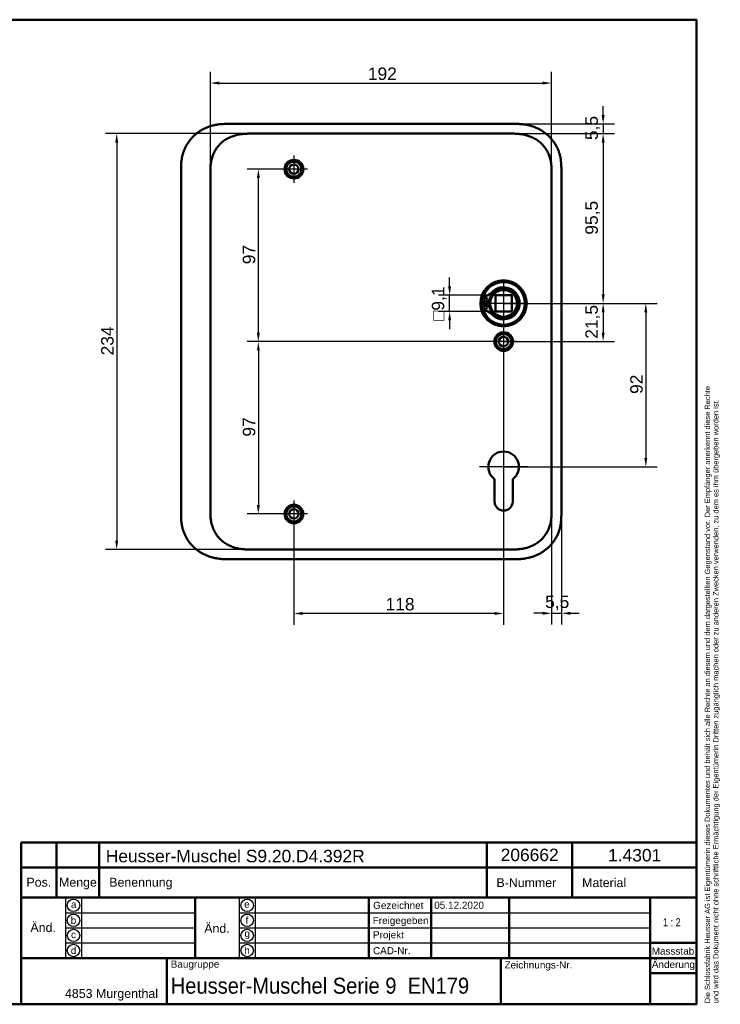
# Model space of a CAD drawing. Header units: millimetres. Extents: x 20 to 833, y 20 to 574.
# Tile 16 of 16: x 439 to 833, y 20 to 574. Entities that reach past the tile are written whole.
import ezdxf
from ezdxf.enums import TextEntityAlignment as Align

# ---------------------------------------------------------------- set-up
doc = ezdxf.new("R2010")
doc.units = ezdxf.units.MM
doc.header["$LTSCALE"] = 2
for name, color, linetype, lineweight in [('Bemaßungen(DIN)', 7, 'Continuous', 25), ('Mittelpunktmarkierung(DIN)', 7, 'Continuous', 25), ('Sichtbare Kanten(DIN)', 7, 'Continuous', 50), ('Skizziergeometrie(DIN)', 7, 'Continuous', 50), ('Skizzierlinie(DIN)', 7, 'Continuous', 25), ('Symbole(DIN)', 7, 'Continuous', 25)]:
    doc.layers.add(name, color=color, linetype=linetype, lineweight=lineweight)
doc.styles.add('Aktuell-DIN', font='arial.ttf')
doc.styles.add('STANDARD-DIN~0', font='arial.ttf')
doc.styles.add('Textstil10', font='arial.ttf')
doc.styles.add('Textstil41', font='arial.ttf', dxfattribs={"width": 0.8})
doc.styles.add('Textstil83', font='arial.ttf', dxfattribs={"width": 0.8})
doc.dimstyles.new('CAD-LAN', dxfattribs={"dimscale": 2, "dimtxt": 3.5, "dimasz": 2.5, "dimexe": 3.175, "dimexo": 0, "dimgap": 0.8, "dimtad": 1, "dimrnd": 1e-08, "dimtxsty": 'STANDARD-DIN~0', "dimcen": 0.09, "dimdle": 10, "dimclrd": 250, "dimclre": 250, "dimclrt": 250, "dimadec": 0, "dimazin": 2, "dimtfac": 1, "dimtmove": 0, "dimatfit": 3, "dimfxl": 1, "dimtolj": 1, "dimtzin": 0, "dimlwd": 25, "dimlwe": 25, "dimarcsym": 0})

# ---------------------------------------------------------------- blocks, each defined once
blk = doc.blocks.new('Ränder Standardrahmen')
at = {"layer": 'Skizziergeometrie(DIN)', "flags": 128}
blk.add_lwpolyline([(10, 10), (10, 287), (410, 287), (410, 10), (10, 10)], dxfattribs=at)
blk = doc.blocks.new('Schriftfelder Heusser')
at = {"layer": 'Skizziergeometrie(DIN)'}
for p, q in [((101, 229.92), (101, 236.92)), ((101, 236.92), (291, 236.92)), ((111, 229.92), (111, 236.92)), ((123, 229.92), (123, 236.92)), ((232, 229.92), (232, 236.92)), ((256, 229.92), (256, 236.92)), ((291, 236.92), (291, 229.92)), ((101, 191.42), (101, 229.92)), ((101, 229.92), (291, 229.92)), ((111, 229.92), (111, 221.42)), ((123, 229.92), (123, 221.42)), ((232, 229.92), (232, 221.42)), ((256, 229.92), (256, 221.42)), ((291, 229.92), (291, 191.42)), ((101, 221.42), (291, 221.42)), ((150, 221.42), (150, 204.42)), ((198.85, 221.42), (198.85, 204.42)), ((216.35, 221.42), (216.35, 204.42)), ((238.35, 221.42), (238.35, 204.42)), ((278, 221.42), (278, 191.42)), ((278, 208.67), (291, 208.67)), ((101, 204.42), (291, 204.42)), ((142, 204.42), (142, 191.42)), ((236, 204.42), (236, 191.42)), ((278, 200.17), (291, 200.17)), ((291, 191.42), (101, 191.42))]:
    blk.add_line(p, q, dxfattribs=at)
at = {"layer": 'Skizzierlinie(DIN)'}
for p, q in [((113.5, 221.42), (113.5, 204.42)), ((118, 221.42), (118, 204.42)), ((162.35, 221.42), (162.35, 204.42)), ((166.85, 221.42), (166.85, 204.42)), ((113.5, 217.17), (150, 217.17)), ((162.35, 217.17), (278, 217.17)), ((113.5, 212.92), (150, 212.92)), ((162.35, 212.92), (278, 212.92)), ((113.5, 208.67), (150, 208.67)), ((162.35, 208.67), (278, 208.67))]:
    blk.add_line(p, q, dxfattribs=at)
for centre in [(115.75, 219.25), (164.6, 219.25), (115.75, 215.04), (164.6, 215.04), (115.75, 210.79), (164.6, 210.79), (115.75, 206.54), (164.6, 206.54)]:
    blk.add_circle(centre, 1.75, dxfattribs=at)
at = {"layer": 'Symbole(DIN)', "color": 7, "insert": (293.33, 191.7), "char_height": 1.5, "width": 182.3003, "attachment_point": 1, "rotation": 90, "line_spacing_factor": 0.944221, "style": 'Aktuell-DIN'}
blk.add_mtext('\\fArial|b0|i0;\\H1.5000;Die Schlossfabrik Heusser AG ist Eigentümerin dieses Dokumentes und behält sich alle Rechte an diesem und dem dargestellten Gegenstand vor. Der Empfänger anerkennt diese Rechte\\Pund wird das Dokument nicht ohne schriftliche Ermächtigung der Eigentümerin Dritten zugänglich machen oder zu anderen Zwecken verwenden, zu dem es ihm übergeben worden ist.\\P ', dxfattribs=at)
at = {"layer": 'Symbole(DIN)', "color": 179, "true_color": 0x262659, "style": 'Aktuell-DIN'}
for s, insert, char_height, attachment_point in [('B-Nummer', (234.74, 225.62), 2.489, 4), ('Material', (265.02, 225.62), 2.489, 5), ('Pos.', (106, 227), 2.489, 2), ('Menge', (117, 227), 2.489, 2), ('Benennung', (125.81, 225.38), 2.489, 4), ('\\fArial|b0|i0;a', (115.81, 219.53), 2, 5), ('\\fArial|b0|i0;e', (164.54, 219.53), 2, 5), ('\\fArial|b0|i0;Gezeichnet', (200.05, 219.23), 2, 4), ('\\fArial|b0|i0;b', (115.75, 215), 2, 5), ('\\fArial|b0|i0;f', (164.55, 215.06), 2, 5), ('\\fArial|b0|i0;Freigegeben', (199.92, 216), 2, 1), ('\\fArial|b0|i0;c', (115.75, 211.01), 2, 5), ('\\fArial|b0|i0;g', (164.63, 211.05), 2, 5), ('\\fArial|b0|i0;Projekt', (200, 211.98), 2, 1), ('\\fArial|b0|i0;d', (115.76, 206.55), 2, 5), ('\\fArial|b0|i0;h', (164.55, 206.57), 2, 5), ('\\fArial|b0|i0;CAD-Nr.', (200, 207.5), 2, 1), ('\\fArial|b0|i0;\\H2.0000;Massstab', (284.39, 206.37), 2, 5), ('\\fArial|b0|i0;\\H2.0000;Baugruppe', (143.1, 203.73), 2, 1), ('\\fArial|b0|i0;Zeichnungs-Nr.', (237, 203.5), 2, 1), ('\\fArial|b0|i0;\\H2.5000;4853 Murgenthal', (113.33, 192.46), 2.5, 7)]:
    blk.add_mtext(s, dxfattribs=dict(at, insert=insert, char_height=char_height, attachment_point=attachment_point))
at = {"layer": 'Symbole(DIN)', "color": 179, "true_color": 0x262659, "attachment_point": 5, "style": 'Aktuell-DIN'}
for s, insert, char_height, width in [('Änd.', (107.21, 213), 2.489, 12.3494), ('Änd.', (156.12, 212.76), 2.489, 12.3494), ('\\fArial|b0|i0;Änderung', (284.51, 202.33), 2, 12.1143)]:
    blk.add_mtext(s, dxfattribs=dict(at, insert=insert, char_height=char_height, width=width))
at = {"layer": 'Symbole(DIN)', "color": 7, "insert": (143.1, 196.62), "char_height": 4.5, "width": 90.18, "attachment_point": 4, "style": 'Aktuell-DIN'}
blk.add_mtext('\\fArial|b0|i0;\\W0.90;\\H4.5000;Heusser-Muschel Serie 9  EN179', dxfattribs=at)
at = {"layer": 'Symbole(DIN)', "color": 179, "true_color": 0x262659, "style": 'Textstil10'}
blk.add_attdef('ERSTELLUNGSDATUM_001', (217.23, 218.29), '', height=2, dxfattribs=at)
at = {"layer": 'Symbole(DIN)', "color": 179, "true_color": 0x262659}
for tag, height, style, p in [('AUTOR', 2.49, 'Aktuell-DIN', (240.03, 219.26)), ('KONTROLLDATUM', 2, 'Textstil10', (217.42, 215.04)), ('KONTROLLIERT_VON', 2, 'Textstil10', (239.98, 215.05))]:
    blk.add_attdef(tag, text='', height=height, dxfattribs=dict(at, style=style)).set_placement(p, align=Align.MIDDLE_LEFT)
at = {"layer": 'Symbole(DIN)', "color": 7, "style": 'Textstil83', "width": 0.8}
blk.add_attdef('Anfänglicher_Ansichtsmaßstab_001', (281.57, 213.34), '', height=2.3, dxfattribs=at)
at = {"layer": 'Symbole(DIN)', "color": 179, "true_color": 0x262659, "style": 'Textstil10'}
blk.add_attdef('PROJEKT', text='', height=2, dxfattribs=at).set_placement((217.77, 209.72), align=Align.BOTTOM_LEFT)
at = {"layer": 'Symbole(DIN)', "color": 7, "style": 'Textstil41', "width": 0.8}
blk.add_attdef('STATUS', text='', height=5, dxfattribs=at).set_placement((284.53, 195.86), align=Align.MIDDLE_CENTER)
blk = doc.blocks.new('*D8')
at = {"layer": 'Bemaßungen(DIN)', "color": 250, "linetype": 'Continuous', "lineweight": 25, "true_color": 0x3f3f3f, "transparency": 16777216}
for p, q in [((714.95, 509.9), (773.84, 509.9)), ((767.49, 504.9), (767.49, 419.4)), ((711.49, 414.4), (773.84, 414.4))]:
    blk.add_line(p, q, dxfattribs=at)
at = {"layer": 'Bemaßungen(DIN)', "color": 250, "linetype": 'Continuous', "true_color": 0x3f3f3f, "transparency": 16777216}
for points in [[(766.66, 504.9), (768.32, 504.9), (767.49, 509.9)], [(766.66, 419.4), (768.32, 419.4), (767.49, 414.4)]]:
    blk.add_solid(points, dxfattribs=at)
at = {"layer": 'Defpoints', "color": 0, "linetype": 'Continuous', "transparency": 16777216}
for p in [(714.95, 509.9), (711.49, 414.4), (767.49, 414.4)]:
    blk.add_point(p, dxfattribs=at)
at = {"layer": 'Bemaßungen(DIN)', "color": 250, "linetype": 'Continuous', "lineweight": 25, "true_color": 0x3f3f3f, "transparency": 16777216, "insert": (757.48, 453.03), "char_height": 7, "attachment_point": 1, "rotation": 90, "style": 'STANDARD-DIN~0'}
blk.add_mtext('\\A1;95,5', dxfattribs=at)
blk = doc.blocks.new('*D9')
at = {"layer": 'Bemaßungen(DIN)', "color": 250, "linetype": 'Continuous', "lineweight": 25, "true_color": 0x3f3f3f, "transparency": 16777216}
for p, q in [((711.49, 414.4), (773.84, 414.4)), ((767.49, 409.4), (767.49, 397.9)), ((711.49, 392.9), (773.84, 392.9))]:
    blk.add_line(p, q, dxfattribs=at)
at = {"layer": 'Bemaßungen(DIN)', "color": 250, "linetype": 'Continuous', "true_color": 0x3f3f3f, "transparency": 16777216}
for points in [[(766.66, 409.4), (768.32, 409.4), (767.49, 414.4)], [(766.66, 397.9), (768.32, 397.9), (767.49, 392.9)]]:
    blk.add_solid(points, dxfattribs=at)
at = {"layer": 'Defpoints', "color": 0, "linetype": 'Continuous', "transparency": 16777216}
for p in [(711.49, 414.4), (711.49, 392.9), (767.49, 392.9)]:
    blk.add_point(p, dxfattribs=at)
at = {"layer": 'Bemaßungen(DIN)', "color": 250, "linetype": 'Continuous', "lineweight": 25, "true_color": 0x3f3f3f, "transparency": 16777216, "insert": (757.48, 394.47), "char_height": 7, "attachment_point": 1, "rotation": 90, "style": 'STANDARD-DIN~0'}
blk.add_mtext('\\A1;21,5', dxfattribs=at)
blk = doc.blocks.new('*D10')
at = {"layer": 'Bemaßungen(DIN)', "color": 250, "linetype": 'Continuous', "lineweight": 25, "true_color": 0x3f3f3f, "transparency": 16777216}
for p, q in [((711.49, 414.4), (797.84, 414.4)), ((791.49, 409.4), (791.49, 327.4)), ((711.49, 322.4), (797.84, 322.4))]:
    blk.add_line(p, q, dxfattribs=at)
at = {"layer": 'Bemaßungen(DIN)', "color": 250, "linetype": 'Continuous', "true_color": 0x3f3f3f, "transparency": 16777216}
for points in [[(790.66, 409.4), (792.32, 409.4), (791.49, 414.4)], [(790.66, 327.4), (792.32, 327.4), (791.49, 322.4)]]:
    blk.add_solid(points, dxfattribs=at)
at = {"layer": 'Defpoints', "color": 0, "linetype": 'Continuous', "transparency": 16777216}
for p in [(711.49, 414.4), (711.49, 322.4), (791.49, 322.4)]:
    blk.add_point(p, dxfattribs=at)
at = {"layer": 'Bemaßungen(DIN)', "color": 250, "linetype": 'Continuous', "lineweight": 25, "true_color": 0x3f3f3f, "transparency": 16777216, "insert": (782.74, 363.42), "char_height": 7, "attachment_point": 1, "rotation": 90, "style": 'STANDARD-DIN~0'}
blk.add_mtext('\\A1;92', dxfattribs=at)
blk = doc.blocks.new('*D11')
at = {"layer": 'Bemaßungen(DIN)', "color": 250, "linetype": 'Continuous', "lineweight": 25, "true_color": 0x3f3f3f, "transparency": 16777216}
for p, q in [((767.49, 520.4), (767.49, 525.4)), ((715.95, 515.4), (773.84, 515.4)), ((767.49, 515.4), (767.49, 509.9)), ((714.95, 509.9), (773.84, 509.9)), ((767.49, 504.9), (767.49, 499.9))]:
    blk.add_line(p, q, dxfattribs=at)
at = {"layer": 'Bemaßungen(DIN)', "color": 250, "linetype": 'Continuous', "true_color": 0x3f3f3f, "transparency": 16777216}
for points in [[(766.66, 520.4), (768.32, 520.4), (767.49, 515.4)], [(766.66, 504.9), (768.32, 504.9), (767.49, 509.9)]]:
    blk.add_solid(points, dxfattribs=at)
at = {"layer": 'Defpoints', "color": 0, "linetype": 'Continuous', "transparency": 16777216}
for p in [(715.95, 515.4), (714.95, 509.9), (767.49, 509.9)]:
    blk.add_point(p, dxfattribs=at)
at = {"layer": 'Bemaßungen(DIN)', "color": 250, "linetype": 'Continuous', "lineweight": 25, "true_color": 0x3f3f3f, "transparency": 16777216, "insert": (757.51, 506.25), "char_height": 7, "attachment_point": 1, "rotation": 90, "style": 'STANDARD-DIN~0'}
blk.add_mtext('\\A1;5,5', dxfattribs=at)
blk = doc.blocks.new('*D12')
at = {"layer": 'Bemaßungen(DIN)', "color": 250, "linetype": 'Continuous', "lineweight": 25, "true_color": 0x3f3f3f, "transparency": 16777216}
for p, q in [((593.49, 489.9), (567.14, 489.9)), ((573.49, 397.9), (573.49, 484.9)), ((711.49, 392.9), (567.14, 392.9))]:
    blk.add_line(p, q, dxfattribs=at)
at = {"layer": 'Bemaßungen(DIN)', "color": 250, "linetype": 'Continuous', "true_color": 0x3f3f3f, "transparency": 16777216}
for points in [[(572.66, 484.9), (574.32, 484.9), (573.49, 489.9)], [(572.66, 397.9), (574.32, 397.9), (573.49, 392.9)]]:
    blk.add_solid(points, dxfattribs=at)
at = {"layer": 'Defpoints', "color": 0, "linetype": 'Continuous', "transparency": 16777216}
for p in [(573.49, 489.9), (593.49, 489.9), (711.49, 392.9)]:
    blk.add_point(p, dxfattribs=at)
at = {"layer": 'Bemaßungen(DIN)', "color": 250, "linetype": 'Continuous', "lineweight": 25, "true_color": 0x3f3f3f, "transparency": 16777216, "insert": (564.74, 436.39), "char_height": 7, "attachment_point": 1, "rotation": 90, "style": 'STANDARD-DIN~0'}
blk.add_mtext('\\A1;97', dxfattribs=at)
blk = doc.blocks.new('*D13')
at = {"layer": 'Bemaßungen(DIN)', "color": 250, "linetype": 'Continuous', "lineweight": 25, "true_color": 0x3f3f3f, "transparency": 16777216}
for p, q in [((711.49, 392.9), (567.14, 392.9)), ((573.49, 387.9), (573.49, 300.9)), ((593.49, 295.9), (567.14, 295.9))]:
    blk.add_line(p, q, dxfattribs=at)
at = {"layer": 'Bemaßungen(DIN)', "color": 250, "linetype": 'Continuous', "true_color": 0x3f3f3f, "transparency": 16777216}
for points in [[(572.66, 387.9), (574.32, 387.9), (573.49, 392.9)], [(572.66, 300.9), (574.32, 300.9), (573.49, 295.9)]]:
    blk.add_solid(points, dxfattribs=at)
at = {"layer": 'Defpoints', "color": 0, "linetype": 'Continuous', "transparency": 16777216}
for p in [(711.49, 392.9), (573.49, 295.9), (593.49, 295.9)]:
    blk.add_point(p, dxfattribs=at)
at = {"layer": 'Bemaßungen(DIN)', "color": 250, "linetype": 'Continuous', "lineweight": 25, "true_color": 0x3f3f3f, "transparency": 16777216, "insert": (564.74, 339.39), "char_height": 7, "attachment_point": 1, "rotation": 90, "style": 'STANDARD-DIN~0'}
blk.add_mtext('\\A1;97', dxfattribs=at)
blk = doc.blocks.new('*D14')
at = {"layer": 'Bemaßungen(DIN)', "color": 250, "linetype": 'Continuous', "lineweight": 25, "true_color": 0x3f3f3f, "transparency": 16777216}
for p, q in [((711.49, 385.25), (711.49, 233.55)), ((593.49, 288.25), (593.49, 233.55)), ((706.49, 239.9), (598.49, 239.9))]:
    blk.add_line(p, q, dxfattribs=at)
at = {"layer": 'Bemaßungen(DIN)', "color": 250, "linetype": 'Continuous', "true_color": 0x3f3f3f, "transparency": 16777216}
for points in [[(598.49, 240.74), (598.49, 239.07), (593.49, 239.9)], [(706.49, 240.74), (706.49, 239.07), (711.49, 239.9)]]:
    blk.add_solid(points, dxfattribs=at)
at = {"layer": 'Defpoints', "color": 0, "linetype": 'Continuous', "transparency": 16777216}
for p in [(711.49, 385.25), (593.49, 288.25), (593.49, 239.9)]:
    blk.add_point(p, dxfattribs=at)
at = {"layer": 'Bemaßungen(DIN)', "color": 250, "linetype": 'Continuous', "lineweight": 25, "true_color": 0x3f3f3f, "transparency": 16777216, "insert": (645.08, 248.65), "char_height": 7, "attachment_point": 1, "style": 'STANDARD-DIN~0'}
blk.add_mtext('\\A1;118', dxfattribs=at)
blk = doc.blocks.new('*D15')
at = {"layer": 'Bemaßungen(DIN)', "color": 250, "linetype": 'Continuous', "lineweight": 25, "true_color": 0x3f3f3f, "transparency": 16777216}
for p, q in [((738.49, 298.19), (738.49, 233.65)), ((743.99, 297.19), (743.99, 233.65)), ((733.49, 240), (728.49, 240)), ((738.49, 240), (743.99, 240)), ((748.99, 240), (753.99, 240))]:
    blk.add_line(p, q, dxfattribs=at)
at = {"layer": 'Bemaßungen(DIN)', "color": 250, "linetype": 'Continuous', "true_color": 0x3f3f3f, "transparency": 16777216}
for points in [[(733.49, 240.84), (733.49, 239.17), (738.49, 240)], [(748.99, 240.84), (748.99, 239.17), (743.99, 240)]]:
    blk.add_solid(points, dxfattribs=at)
at = {"layer": 'Defpoints', "color": 0, "linetype": 'Continuous', "transparency": 16777216}
for p in [(738.49, 298.19), (743.99, 297.19), (743.99, 240)]:
    blk.add_point(p, dxfattribs=at)
at = {"layer": 'Bemaßungen(DIN)', "color": 250, "linetype": 'Continuous', "lineweight": 25, "true_color": 0x3f3f3f, "transparency": 16777216, "insert": (734.84, 249.99), "char_height": 7, "attachment_point": 1, "style": 'STANDARD-DIN~0'}
blk.add_mtext('\\A1;5,5', dxfattribs=at)
blk = doc.blocks.new('*D16')
at = {"layer": 'Bemaßungen(DIN)', "color": 250, "linetype": 'Continuous', "lineweight": 25, "true_color": 0x3f3f3f, "transparency": 16777216}
for p, q in [((546.49, 487.62), (546.49, 544.69)), ((738.49, 487.62), (738.49, 544.69)), ((551.49, 538.34), (733.49, 538.34))]:
    blk.add_line(p, q, dxfattribs=at)
at = {"layer": 'Bemaßungen(DIN)', "color": 250, "linetype": 'Continuous', "true_color": 0x3f3f3f, "transparency": 16777216}
for points in [[(551.49, 539.17), (551.49, 537.5), (546.49, 538.34)], [(733.49, 539.17), (733.49, 537.5), (738.49, 538.34)]]:
    blk.add_solid(points, dxfattribs=at)
at = {"layer": 'Defpoints', "color": 0, "linetype": 'Continuous', "transparency": 16777216}
for p in [(738.49, 538.34), (546.49, 487.62), (738.49, 487.62)]:
    blk.add_point(p, dxfattribs=at)
at = {"layer": 'Bemaßungen(DIN)', "color": 250, "linetype": 'Continuous', "lineweight": 25, "true_color": 0x3f3f3f, "transparency": 16777216, "insert": (635.12, 547.08), "char_height": 7, "attachment_point": 1, "style": 'STANDARD-DIN~0'}
blk.add_mtext('\\A1;192', dxfattribs=at)
blk = doc.blocks.new('*D17')
at = {"layer": 'Bemaßungen(DIN)', "color": 250, "linetype": 'Continuous', "lineweight": 25, "true_color": 0x3f3f3f, "transparency": 16777216}
for p, q in [((570.03, 509.9), (487.45, 509.9)), ((493.8, 504.9), (493.8, 280.9)), ((570.03, 275.9), (487.45, 275.9))]:
    blk.add_line(p, q, dxfattribs=at)
at = {"layer": 'Bemaßungen(DIN)', "color": 250, "linetype": 'Continuous', "true_color": 0x3f3f3f, "transparency": 16777216}
for points in [[(492.97, 504.9), (494.63, 504.9), (493.8, 509.9)], [(492.97, 280.9), (494.63, 280.9), (493.8, 275.9)]]:
    blk.add_solid(points, dxfattribs=at)
at = {"layer": 'Defpoints', "color": 0, "linetype": 'Continuous', "transparency": 16777216}
for p in [(570.03, 509.9), (493.8, 275.9), (570.03, 275.9)]:
    blk.add_point(p, dxfattribs=at)
at = {"layer": 'Bemaßungen(DIN)', "color": 250, "linetype": 'Continuous', "lineweight": 25, "true_color": 0x3f3f3f, "transparency": 16777216, "insert": (485.05, 385.12), "char_height": 7, "attachment_point": 1, "rotation": 90, "style": 'STANDARD-DIN~0'}
blk.add_mtext('\\A1;234', dxfattribs=at)
blk = doc.blocks.new('*D18')
at = {"layer": 'Bemaßungen(DIN)', "color": 250, "linetype": 'Continuous', "lineweight": 25, "true_color": 0x3f3f3f, "transparency": 16777216}
for p, q in [((681.12, 423.95), (681.12, 428.95)), ((706.94, 418.95), (674.77, 418.95)), ((681.12, 409.85), (681.12, 418.95)), ((706.94, 409.85), (674.77, 409.85)), ((681.12, 404.85), (681.12, 399.85))]:
    blk.add_line(p, q, dxfattribs=at)
at = {"layer": 'Bemaßungen(DIN)', "color": 250, "linetype": 'Continuous', "true_color": 0x3f3f3f, "transparency": 16777216}
for points in [[(680.28, 423.95), (681.95, 423.95), (681.12, 418.95)], [(680.28, 404.85), (681.95, 404.85), (681.12, 409.85)]]:
    blk.add_solid(points, dxfattribs=at)
at = {"layer": 'Defpoints', "color": 0, "linetype": 'Continuous', "transparency": 16777216}
for p in [(681.12, 418.95), (706.94, 418.95), (706.94, 409.85)]:
    blk.add_point(p, dxfattribs=at)
at = {"layer": 'Bemaßungen(DIN)', "color": 250, "linetype": 'Continuous', "lineweight": 25, "true_color": 0x3f3f3f, "transparency": 16777216, "insert": (671.1, 404.63), "char_height": 7, "attachment_point": 1, "rotation": 90, "style": 'STANDARD-DIN~0'}
blk.add_mtext('\\A1;\\fAIGDT|b0|i0;\\H7.0000;o\\fArial|b0|i0;\\H7.0000;9,1', dxfattribs=at)

msp = doc.modelspace()

# ---------------------------------------------------------------- linework, layer by layer
at = {"layer": 'Mittelpunktmarkierung(DIN)', "linetype": 'Continuous'}
for p, q in [((593.491, 497.552), (593.491, 482.252)), ((601.141, 489.902), (585.841, 489.902)), ((711.491, 426.902), (711.491, 401.902)), ((723.991, 414.402), (698.991, 414.402)), ((711.491, 400.552), (711.491, 385.252)), ((719.141, 392.902), (703.841, 392.902)), ((711.491, 336.002), (711.491, 312.402)), ((725.091, 322.402), (697.891, 322.402)), ((593.491, 303.552), (593.491, 288.252)), ((601.141, 295.902), (585.841, 295.902))]:
    msp.add_line(p, q, dxfattribs=at)
at = {"layer": 'Sichtbare Kanten(DIN)'}
for p, q in [((715.952, 515.402), (557.03, 515.402)), ((570.03, 509.902), (570.029, 509.902)), ((714.953, 509.902), (570.03, 509.902)), ((529.991, 488.618), (529.991, 297.145)), ((743.991, 297.187), (743.991, 488.618)), ((699.533, 415.019), (699.533, 418.043)), ((716.041, 418.952), (706.941, 418.952)), ((706.941, 409.852), (706.941, 418.952)), ((716.041, 418.952), (716.041, 409.852)), ((703.233, 415.019), (699.533, 415.019)), ((699.533, 413.785), (703.233, 413.785)), ((699.533, 410.762), (699.533, 413.785)), ((716.041, 409.852), (706.941, 409.852)), ((706.391, 302.902), (706.391, 315.477)), ((716.591, 315.478), (716.591, 302.902)), ((570.029, 275.902), (570.029, 275.902)), ((714.953, 275.902), (570.029, 275.902)), ((714.953, 275.902), (714.953, 275.902)), ((557.03, 270.402), (715.952, 270.402))]:
    msp.add_line(p, q, dxfattribs=at)
for centre, radius in [((593.491, 489.902), 5.25), ((593.491, 489.902), 4.25), ((593.491, 489.902), 2.65), ((711.491, 414.402), 13), ((711.491, 414.402), 12.5), ((711.491, 414.402), 8), ((711.491, 414.402), 7.5), ((701.383, 416.634), 0.85), ((701.383, 412.17), 0.85), ((711.491, 392.902), 5.25), ((711.491, 392.902), 4.25), ((711.491, 392.902), 2.65), ((593.491, 295.902), 5.25), ((593.491, 295.902), 4.25), ((593.491, 295.902), 2.65)]:
    msp.add_circle(centre, radius, dxfattribs=at)
for centre, radius, start, end in [((711.491, 414.402), 12, 198.17213, 161.82787), ((711.491, 414.402), 9.017, 224.1409, 135.8591), ((698.793, 426.725), 8.678, 274.96705, 315.8591), ((710.758, 414.402), 7.55, 125.6871, 175.31499), ((711.491, 414.402), 8.2, 153.63056, 206.36944), ((711.491, 414.402), 12, 175.21102, 184.78898), ((698.793, 402.079), 8.678, 44.1409, 85.03295), ((711.491, 414.402), 9, 176.0711, 183.9289), ((710.758, 414.402), 7.55, 184.68501, 234.3129), ((711.491, 322.402), 8.6, 306.37412, 233.63044), ((711.491, 302.902), 5.1, 180, 0)]:
    msp.add_arc(centre, radius, start, end, dxfattribs=at)
for points, knots in [([(557.03, 515.402), (556.444, 515.4), (555.266, 515.386), (553.776, 515.323), (552.279, 515.208), (551.075, 515.07), (549.571, 514.828), (548.371, 514.576), (546.881, 514.181), (545.702, 513.8), (544.251, 513.239), (543.113, 512.723), (541.728, 511.994), (540.654, 511.346), (539.361, 510.456), (538.371, 509.684), (537.198, 508.648), (536.312, 507.765), (535.28, 506.6), (534.516, 505.623), (533.645, 504.354), (533.015, 503.302), (532.317, 501.952), (531.83, 500.846), (531.309, 499.442), (530.963, 498.303), (530.615, 496.869), (530.401, 495.717), (530.205, 494.278), (530.102, 493.129), (530.025, 491.703), (529.991, 490.289), (529.991, 489.172), (529.991, 488.618)], [-0.99998994, -0.99998994, -0.99998994, -0.99998994, -0.9592928, -0.91859565, -0.89824708, -0.85754993, -0.83720136, -0.79650421, -0.77615564, -0.73545849, -0.71510992, -0.67441277, -0.6540642, -0.61336705, -0.59301848, -0.55232133, -0.53197276, -0.49127561, -0.47092704, -0.43022989, -0.40988132, -0.36918417, -0.3488356, -0.30813845, -0.28778988, -0.24709273, -0.22674416, -0.18604701, -0.16569844, -0.12500129, -0.10465272, -0.06395557, -0.02325842, -0.02325842, -0.02325842, -0.02325842]), ([(743.991, 488.618), (743.991, 488.916), (743.991, 489.515), (743.985, 490.269), (743.973, 491.025), (743.955, 491.633), (743.921, 492.396), (743.883, 493.008), (743.808, 493.927), (743.706, 494.847), (743.518, 496.072), (743.336, 496.985), (743.118, 497.892), (742.955, 498.493), (742.729, 499.239), (742.529, 499.83), (742.255, 500.561), (742.019, 501.139), (741.636, 501.993), (741.218, 502.832), (740.525, 504.055), (739.84, 505.1), (738.906, 506.349), (738.098, 507.3), (737.017, 508.424), (736.1, 509.268), (734.892, 510.252), (733.881, 510.98), (732.566, 511.813), (731.477, 512.416), (730.215, 513.022), (729.357, 513.385), (728.485, 513.715), (727.899, 513.919), (727.011, 514.2), (726.114, 514.448), (724.908, 514.725), (723.997, 514.895), (723.082, 515.037), (722.471, 515.116), (721.708, 515.2), (721.097, 515.254), (720.334, 515.308), (719.725, 515.341), (718.812, 515.376), (717.601, 515.401), (716.55, 515.403), (715.952, 515.402)], [-0.99999789, -0.99999789, -0.99999789, -0.99999789, -0.9791648, -0.9583317, -0.94791516, -0.92708206, -0.91666552, -0.89583243, -0.88541588, -0.85416624, -0.83333315, -0.80208351, -0.79166696, -0.77083387, -0.76041733, -0.73958423, -0.72916769, -0.70833459, -0.69791805, -0.66666841, -0.64583532, -0.60416913, -0.58333604, -0.54166985, -0.52083676, -0.47917058, -0.45833749, -0.4166713, -0.39583821, -0.35417202, -0.33333893, -0.30208929, -0.29167275, -0.27083965, -0.26042311, -0.22917347, -0.20834038, -0.17709074, -0.16667419, -0.1458411, -0.13542455, -0.11459146, -0.10417491, -0.08334182, -0.07292528, -0.04167564, -0.00000945, -0.00000945, -0.00000945, -0.00000945]), ([(546.491, 487.618), (546.491, 488.246), (546.491, 488.894), (546.504, 489.543), (546.517, 490.266), (546.546, 490.989), (546.602, 491.705), (546.662, 492.483), (546.753, 493.251), (546.883, 494.013), (547.019, 494.805), (547.198, 495.592), (547.433, 496.382), (547.668, 497.175), (547.959, 497.963), (548.304, 498.728), (548.651, 499.498), (549.053, 500.246), (549.509, 500.963), (549.964, 501.678), (550.471, 502.363), (551.027, 503.012), (551.577, 503.654), (552.179, 504.262), (552.815, 504.823), (553.452, 505.383), (554.122, 505.895), (554.823, 506.359), (555.518, 506.821), (556.243, 507.236), (556.997, 507.605), (557.733, 507.966), (558.495, 508.282), (559.279, 508.553), (560.034, 508.814), (560.808, 509.033), (561.592, 509.211), (562.34, 509.381), (563.097, 509.513), (563.861, 509.614), (564.584, 509.709), (565.314, 509.775), (566.045, 509.819), (566.736, 509.86), (567.428, 509.882), (568.114, 509.892), (568.761, 509.902), (569.402, 509.902), (570.029, 509.902)], [0, 0, 0, 0, 0.20048, 0.20048, 0.20048, 0.4237428, 0.4237428, 0.4237428, 0.6666848, 0.6666848, 0.6666848, 0.9193992, 0.9193992, 0.9193992, 1.173002, 1.173002, 1.173002, 1.4278722, 1.4278722, 1.4278722, 1.6819311, 1.6819311, 1.6819311, 1.933378, 1.933378, 1.933378, 2.1848149, 2.1848149, 2.1848149, 2.4343919, 2.4343919, 2.4343919, 2.6782792, 2.6782792, 2.6782792, 2.9134601, 2.9134601, 2.9134601, 3.1379646, 3.1379646, 3.1379646, 3.3508174, 3.3508174, 3.3508174, 3.5518222, 3.5518222, 3.5518222, 3.7413044, 3.7413044, 3.7413044, 3.7413044]), ([(714.953, 509.902), (715.58, 509.902), (716.222, 509.902), (716.868, 509.892), (717.554, 509.882), (718.246, 509.86), (718.937, 509.819), (719.668, 509.775), (720.398, 509.709), (721.122, 509.614), (721.885, 509.513), (722.642, 509.381), (723.39, 509.211), (724.174, 509.033), (724.948, 508.814), (725.704, 508.553), (726.487, 508.282), (727.25, 507.966), (727.986, 507.605), (728.739, 507.236), (729.464, 506.821), (730.16, 506.359), (730.86, 505.895), (731.53, 505.383), (732.167, 504.823), (732.803, 504.262), (733.405, 503.654), (733.955, 503.012), (734.511, 502.363), (735.019, 501.678), (735.473, 500.963), (735.929, 500.246), (736.331, 499.498), (736.678, 498.728), (737.023, 497.963), (737.314, 497.175), (737.549, 496.382), (737.784, 495.592), (737.963, 494.805), (738.099, 494.013), (738.229, 493.251), (738.32, 492.483), (738.38, 491.704), (738.436, 490.989), (738.465, 490.265), (738.479, 489.543), (738.491, 488.894), (738.491, 488.246), (738.491, 487.618)], [0, 0, 0, 0, 0.1894834, 0.1894834, 0.1894834, 0.3904881, 0.3904881, 0.3904881, 0.6033414, 0.6033414, 0.6033414, 0.8278466, 0.8278466, 0.8278466, 1.0630283, 1.0630283, 1.0630283, 1.3069161, 1.3069161, 1.3069161, 1.5564929, 1.5564929, 1.5564929, 1.8079285, 1.8079285, 1.8079285, 2.0593731, 2.0593731, 2.0593731, 2.3134297, 2.3134297, 2.3134297, 2.5682979, 2.5682979, 2.5682979, 2.8218991, 2.8218991, 2.8218991, 3.0746122, 3.0746122, 3.0746122, 3.3175525, 3.3175525, 3.3175525, 3.5408138, 3.5408138, 3.5408138, 3.7412926, 3.7412926, 3.7412926, 3.7412926]), ([(529.991, 297.104), (529.991, 296.577), (529.992, 295.488), (530.025, 294.101), (530.102, 292.675), (530.205, 291.527), (530.401, 290.087), (530.615, 288.935), (530.963, 287.501), (531.309, 286.363), (531.83, 284.958), (532.317, 283.852), (533.015, 282.502), (533.645, 281.451), (534.516, 280.181), (535.28, 279.204), (536.312, 278.04), (537.198, 277.157), (538.371, 276.12), (539.361, 275.348), (540.653, 274.458), (541.728, 273.81), (543.113, 273.081), (544.251, 272.565), (545.702, 272.005), (546.881, 271.623), (548.371, 271.229), (549.571, 270.976), (551.075, 270.735), (552.279, 270.596), (553.776, 270.481), (555.266, 270.418), (556.444, 270.405), (557.03, 270.402)], [-0.97472618, -0.97472618, -0.97472618, -0.97472618, -0.93604739, -0.89534998, -0.87500127, -0.83430386, -0.81395515, -0.77325774, -0.75290903, -0.71221162, -0.69186291, -0.6511655, -0.6308168, -0.59011938, -0.56977068, -0.52907326, -0.50872456, -0.46802714, -0.44767844, -0.40698102, -0.38663232, -0.3459349, -0.3255862, -0.28488878, -0.26454008, -0.22384266, -0.20349396, -0.16279654, -0.14244784, -0.10175042, -0.08140172, -0.0407043, -0.00000689, -0.00000689, -0.00000689, -0.00000689]), ([(570.029, 275.902), (569.402, 275.902), (568.761, 275.902), (568.114, 275.912), (567.428, 275.923), (566.736, 275.944), (566.045, 275.986), (565.314, 276.029), (564.584, 276.096), (563.86, 276.191), (563.097, 276.291), (562.34, 276.423), (561.592, 276.593), (560.808, 276.771), (560.034, 276.99), (559.278, 277.251), (558.495, 277.522), (557.733, 277.839), (556.997, 278.199), (556.243, 278.568), (555.518, 278.984), (554.823, 279.445), (554.122, 279.91), (553.452, 280.421), (552.815, 280.982), (552.179, 281.542), (551.577, 282.151), (551.027, 282.792), (550.471, 283.441), (549.964, 284.126), (549.509, 284.841), (549.053, 285.559), (548.651, 286.307), (548.304, 287.076), (547.959, 287.841), (547.668, 288.629), (547.433, 289.422), (547.198, 290.213), (547.019, 290.999), (546.883, 291.791), (546.753, 292.553), (546.662, 293.322), (546.602, 294.1), (546.546, 294.815), (546.517, 295.539), (546.504, 296.261), (546.491, 296.91), (546.491, 297.558), (546.491, 298.186)], [0, 0, 0, 0, 0.1894861, 0.1894861, 0.1894861, 0.3904941, 0.3904941, 0.3904941, 0.6033491, 0.6033491, 0.6033491, 0.8278544, 0.8278544, 0.8278544, 1.0630348, 1.0630348, 1.0630348, 1.3069205, 1.3069205, 1.3069205, 1.5564953, 1.5564953, 1.5564953, 1.8079303, 1.8079303, 1.8079303, 2.0593759, 2.0593759, 2.0593759, 2.3134335, 2.3134335, 2.3134335, 2.5683022, 2.5683022, 2.5683022, 2.8219033, 2.8219033, 2.8219033, 3.0746163, 3.0746163, 3.0746163, 3.3175565, 3.3175565, 3.3175565, 3.5408165, 3.5408165, 3.5408165, 3.7412931, 3.7412931, 3.7412931, 3.7412931]), ([(738.491, 298.186), (738.491, 297.558), (738.491, 296.91), (738.479, 296.261), (738.465, 295.539), (738.436, 294.815), (738.38, 294.1), (738.32, 293.322), (738.229, 292.553), (738.099, 291.791), (737.963, 290.999), (737.784, 290.213), (737.549, 289.422), (737.314, 288.629), (737.023, 287.841), (736.678, 287.076), (736.331, 286.307), (735.929, 285.559), (735.473, 284.841), (735.019, 284.126), (734.511, 283.441), (733.955, 282.792), (733.405, 282.151), (732.803, 281.542), (732.167, 280.982), (731.53, 280.421), (730.86, 279.91), (730.159, 279.445), (729.464, 278.983), (728.739, 278.568), (727.985, 278.199), (727.249, 277.839), (726.487, 277.522), (725.704, 277.251), (724.948, 276.99), (724.174, 276.771), (723.39, 276.593), (722.642, 276.423), (721.885, 276.291), (721.122, 276.191), (720.398, 276.096), (719.668, 276.029), (718.937, 275.986), (718.246, 275.944), (717.554, 275.923), (716.868, 275.912), (716.221, 275.902), (715.58, 275.902), (714.953, 275.902)], [0, 0, 0, 0, 0.2004784, 0.2004784, 0.2004784, 0.4237411, 0.4237411, 0.4237411, 0.6666843, 0.6666843, 0.6666843, 0.9194001, 0.9194001, 0.9194001, 1.1730034, 1.1730034, 1.1730034, 1.4278738, 1.4278738, 1.4278738, 1.6819326, 1.6819326, 1.6819326, 1.9333793, 1.9333793, 1.9333793, 2.1848165, 2.1848165, 2.1848165, 2.4343943, 2.4343943, 2.4343943, 2.6782826, 2.6782826, 2.6782826, 2.9134642, 2.9134642, 2.9134642, 3.137969, 3.137969, 3.137969, 3.3508216, 3.3508216, 3.3508216, 3.5518257, 3.5518257, 3.5518257, 3.7413067, 3.7413067, 3.7413067, 3.7413067]), ([(715.952, 270.402), (716.55, 270.402), (717.601, 270.403), (718.812, 270.428), (719.725, 270.463), (720.334, 270.496), (721.097, 270.55), (721.708, 270.604), (722.471, 270.688), (723.082, 270.768), (723.997, 270.909), (724.908, 271.079), (726.265, 271.392), (727.458, 271.733), (728.925, 272.242), (730.075, 272.715), (731.477, 273.388), (732.566, 273.991), (733.881, 274.824), (734.892, 275.552), (736.1, 276.536), (737.017, 277.38), (738.098, 278.504), (738.906, 279.455), (739.84, 280.705), (740.525, 281.75), (741.295, 283.108), (741.841, 284.233), (742.433, 285.676), (742.833, 286.86), (743.24, 288.363), (743.495, 289.58), (743.706, 290.958), (743.808, 291.877), (743.883, 292.796), (743.921, 293.408), (743.955, 294.171), (743.973, 294.779), (743.985, 295.536), (743.991, 296.289), (743.991, 296.888), (743.991, 297.187)], [-0.99999787, -0.99999787, -0.99999787, -0.99999787, -0.95833168, -0.92708204, -0.9166655, -0.89583241, -0.88541586, -0.86458277, -0.85416622, -0.83333313, -0.82291658, -0.79166695, -0.77083385, -0.72916767, -0.70833458, -0.66666839, -0.6458353, -0.60416912, -0.58333603, -0.54166984, -0.52083675, -0.47917057, -0.45833747, -0.41667129, -0.3958382, -0.35417201, -0.33333892, -0.29167274, -0.27083965, -0.22917346, -0.20834037, -0.16667419, -0.14584109, -0.11459146, -0.10417491, -0.08334182, -0.07292527, -0.05209218, -0.04167563, -0.02084254, -0.00000945, -0.00000945, -0.00000945, -0.00000945])]:
    msp.add_open_spline(points, degree=3, knots=knots, dxfattribs=at)
for points in [[(546.491, 298.186), (546.491, 392.902), (546.491, 487.618)], [(738.491, 487.618), (738.491, 392.902), (738.491, 298.186)]]:
    msp.add_open_spline(points, degree=2, dxfattribs=at)

# ---------------------------------------------------------------- block references
at = {"xscale": 2, "yscale": 2, "zscale": 2}
msp.add_blockref('Ränder Standardrahmen', (0, 0), dxfattribs=at)
msp.add_blockref('Schriftfelder Heusser', (238, -362.833), dxfattribs=at).add_auto_attribs({'ERSTELLUNGSDATUM_001': '05.12.2020', 'Anfänglicher_Ansichtsmaßstab_001': '1 : 2'})

# ---------------------------------------------------------------- texts
at = {"layer": 'Symbole(DIN)', "color": 7, "char_height": 7, "attachment_point": 1, "style": 'Aktuell-DIN'}
for s, insert, width in [('{\\fArial|b0|i0;\\H7.0000;Heusser-Muschel S9.20.D4.392R}', (487.659, 106.906), 145.65549), ('{\\fArial|b0|i0;\\H7.0000;206662}', (709.83, 107.58), 32.62043), ('{\\fArial|b0|i0;\\H7.0000;1.4301}', (770.274, 107.401), 29.89939)]:
    msp.add_mtext(s, dxfattribs=dict(at, insert=insert, width=width))

# ---------------------------------------------------------------- dimensions: what is measured, and where the dimension line sits
at = {"layer": 'Bemaßungen(DIN)', "color": 250, "linetype": 'Continuous', "lineweight": 25, "true_color": 0x3f3f3f}
for base, p1, p2, angle, override, picture, middle in [((738.491, 538.337), (546.491, 487.618), (738.491, 487.618), 180, {"dimgap": 0.8, "dimdec": 2, "dimtol": 0, "dimlim": 0, "dimtp": 0, "dimtm": 0, "dimtdec": 2, "dimtofl": 0, "dimatfit": 1}, '*D16', (642.491, 538.337)), ((767.491, 509.902), (715.952, 515.402), (714.953, 509.902), 90, {"dimgap": 0.8, "dimdec": 2, "dimtol": 0, "dimlim": 0, "dimtp": 0, "dimtm": 0, "dimtdec": 2, "dimtofl": 1, "dimatfit": 1}, '*D11', (767.491, 512.652)), ((493.799, 275.902), (570.03, 509.902), (570.029, 275.902), 90, {"dimgap": 0.8, "dimdec": 2, "dimtol": 0, "dimlim": 0, "dimtp": 0, "dimtm": 0, "dimtdec": 2, "dimtofl": 0, "dimatfit": 1}, '*D17', (493.799, 392.902)), ((767.491, 414.402), (714.953, 509.902), (711.491, 414.402), 90, {"dimgap": 0.8, "dimdec": 2, "dimtol": 0, "dimlim": 0, "dimtp": 0, "dimtm": 0, "dimtdec": 2, "dimtofl": 0, "dimatfit": 1}, '*D8', (767.491, 462.152)), ((573.491, 489.902), (711.491, 392.902), (593.491, 489.902), 90, {"dimgap": 0.8, "dimdec": 2, "dimtol": 0, "dimlim": 0, "dimtp": 0, "dimtm": 0, "dimtdec": 2, "dimtofl": 0, "dimatfit": 1}, '*D12', (573.491, 441.402)), ((767.491, 392.902), (711.491, 414.402), (711.491, 392.902), 90, {"dimgap": 0.8, "dimdec": 2, "dimtol": 0, "dimlim": 0, "dimtp": 0, "dimtm": 0, "dimtdec": 2, "dimtofl": 0, "dimatfit": 1}, '*D9', (767.491, 403.652)), ((791.491, 322.402), (711.491, 414.402), (711.491, 322.402), 90, {"dimgap": 0.8, "dimdec": 2, "dimtol": 0, "dimlim": 0, "dimtp": 0, "dimtm": 0, "dimtdec": 2, "dimtofl": 0, "dimatfit": 1}, '*D10', (791.491, 368.402)), ((573.491, 295.902), (711.491, 392.902), (593.491, 295.902), 90, {"dimgap": 0.8, "dimdec": 2, "dimtol": 0, "dimlim": 0, "dimtp": 0, "dimtm": 0, "dimtdec": 2, "dimtofl": 0, "dimatfit": 1}, '*D13', (573.491, 344.402)), ((593.491, 239.902), (711.491, 385.252), (593.491, 288.252), 180, {"dimgap": 0.8, "dimdec": 2, "dimtol": 0, "dimlim": 0, "dimtp": 0, "dimtm": 0, "dimtdec": 2, "dimtofl": 0, "dimatfit": 1}, '*D14', (652.491, 239.902)), ((743.991, 240.004), (738.491, 298.186), (743.991, 297.187), 180, {"dimgap": 0.8, "dimdec": 2, "dimtol": 0, "dimlim": 0, "dimtp": 0, "dimtm": 0, "dimtdec": 2, "dimtofl": 1, "dimatfit": 1}, '*D15', (741.241, 240.004))]:
    dim = msp.add_linear_dim(base=base, p1=p1, p2=p2, angle=angle, dimstyle='CAD-LAN', override=override, dxfattribs=at)
    dim.commit()
    dim.dimension.update_dxf_attribs({"geometry": picture, "text_midpoint": middle, "dimtype": 160})
dim = msp.add_linear_dim(base=(681.118, 418.952), p1=(706.941, 409.852), p2=(706.941, 418.952), angle=90, text='\\fAIGDT|b0|i0;\\H7.0000;o\\fArial|b0|i0;\\H7.0000;<>', dimstyle='CAD-LAN', override={"dimgap": 0.8, "dimdec": 2, "dimtol": 0, "dimlim": 0, "dimtp": 0, "dimtm": 0, "dimtdec": 2, "dimtofl": 1, "dimatfit": 1}, dxfattribs=at)
dim.commit()
dim.dimension.update_dxf_attribs({"geometry": '*D18', "text_midpoint": (681.118, 414.402), "dimtype": 160})

doc.saveas('drawing.dxf')
